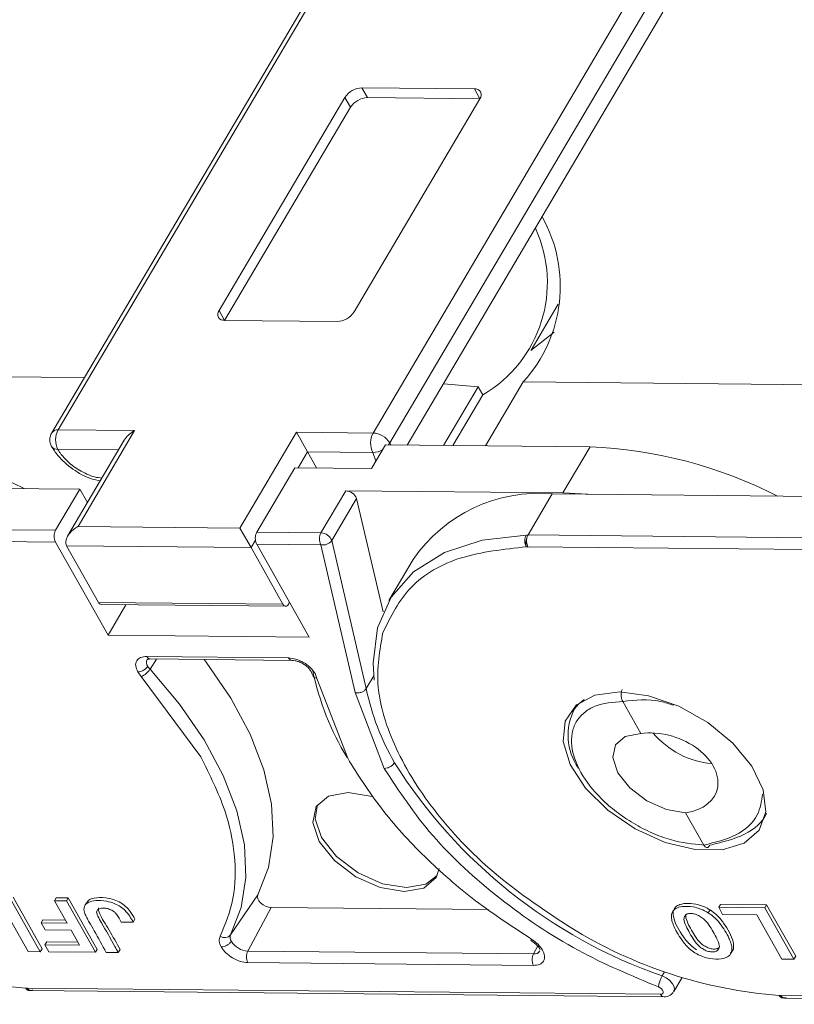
# Model space of a CAD drawing. Header units: millimetres. Extents: x 3292 to 3920, y -521 to -81.
# Tile 23 of 31: x 3680 to 3708, y -192 to -157. Entities that reach past the tile are written whole.
import ezdxf

# ---------------------------------------------------------------- set-up
doc = ezdxf.new("R2010")
doc.units = ezdxf.units.MM

msp = doc.modelspace()

# ---------------------------------------------------------------- linework, layer by layer
at = {"color": 7, "linetype": 'Continuous', "lineweight": 15}
for p, q in [((3680.94, -171.61), (3690.765, -154.981)), ((3690.535, -155.082), (3680.71, -171.712)), ((3702.195, -155.095), (3692.37, -171.724)), ((3702.804, -155.454), (3692.979, -172.084)), ((3693.611, -172.165), (3702.893, -156.456)), ((3696.05, -159.241), (3691.967, -159.2)), ((3691.967, -159.2), (3692.168, -159.556)), ((3696.05, -159.241), (3696.25, -159.596)), ((3691.352, -159.548), (3686.783, -167.28)), ((3691.552, -159.903), (3691.352, -159.548)), ((3691.682, -167.329), (3696.25, -159.596)), ((3696.25, -159.596), (3692.168, -159.556)), ((3691.552, -159.903), (3686.984, -167.636)), ((3698.108, -168.718), (3699.094, -167.049)), ((3686.783, -167.28), (3686.984, -167.636)), ((3686.984, -167.636), (3691.066, -167.676)), ((3698.938, -168.059), (3698.097, -168.736)), ((3670.473, -169.598), (3681.891, -169.712)), ((3694.924, -169.943), (3696.189, -170.053)), ((3697.823, -169.87), (3696.451, -172.193)), ((3697.823, -169.87), (3709.242, -169.984)), ((3694.933, -172.178), (3696.189, -170.053)), ((3696.35, -170.339), (3695.261, -172.182)), ((3696.189, -170.053), (3696.35, -170.339)), ((3683.716, -171.638), (3680.94, -171.61)), ((3681.663, -175.113), (3683.716, -171.638)), ((3689.594, -171.696), (3687.541, -175.172)), ((3692.37, -171.724), (3689.594, -171.696)), ((3689.995, -172.408), (3689.594, -171.696)), ((3683.339, -171.988), (3681.286, -175.463)), ((3692.32, -173.01), (3692.823, -172.157)), ((3692.823, -172.157), (3700.246, -172.231)), ((3692.979, -172.084), (3693.019, -172.159)), ((3680.933, -172.317), (3683.131, -172.339)), ((3689.655, -172.983), (3689.995, -172.408)), ((3690.324, -172.99), (3689.995, -172.408)), ((3689.995, -172.408), (3692.363, -172.431)), ((3692.363, -172.431), (3692.473, -172.751)), ((3700.246, -172.231), (3699.259, -173.9)), ((3688.151, -175.326), (3689.536, -172.982)), ((3689.536, -172.982), (3692.32, -173.01)), ((3681.732, -173.762), (3671.53, -173.66)), ((3681.732, -173.762), (3680.851, -175.253)), ((3681.732, -173.762), (3682.005, -174.246)), ((3691.38, -173.822), (3690.478, -175.349)), ((3699.259, -173.9), (3691.38, -173.822)), ((3697.995, -175.424), (3698.876, -173.932)), ((3709.083, -174.034), (3698.881, -173.932)), ((3699.259, -173.9), (3700.163, -173.945)), ((3690.872, -175.626), (3691.773, -174.1)), ((3691.773, -174.1), (3692.735, -178.217)), ((3680.851, -175.253), (3670.642, -175.152)), ((3687.541, -175.172), (3681.663, -175.113)), ((3687.942, -175.883), (3687.541, -175.172)), ((3690.478, -175.349), (3688.151, -175.326)), ((3680.847, -175.682), (3670.64, -175.58)), ((3682.752, -179.059), (3680.847, -175.682)), ((3687.942, -175.883), (3688.102, -175.612)), ((3688.147, -175.754), (3690.052, -179.131)), ((3690.474, -175.777), (3688.147, -175.754)), ((3692.125, -180.996), (3690.872, -175.626)), ((3697.924, -175.428), (3697.993, -175.424)), ((3708.202, -175.525), (3697.993, -175.424)), ((3681.247, -175.816), (3687.942, -175.883)), ((3682.406, -177.871), (3681.247, -175.816)), ((3687.942, -175.883), (3689.101, -177.937)), ((3691.727, -181.143), (3690.474, -175.777)), ((3697.991, -175.852), (3697.93, -175.852)), ((3708.197, -175.954), (3697.991, -175.852)), ((3693.829, -176.311), (3692.947, -177.805)), ((3689.101, -177.937), (3682.406, -177.871)), ((3682.508, -177.945), (3689.202, -178.012)), ((3683.404, -177.954), (3682.752, -179.059)), ((3690.052, -179.131), (3682.752, -179.059)), ((3684.159, -179.832), (3689.301, -179.883)), ((3684.177, -179.941), (3684.18, -179.936)), ((3684.51, -179.925), (3684.276, -180.297)), ((3684.282, -179.922), (3689.424, -179.973)), ((3683.958, -180.562), (3683.83, -180.39)), ((3686.12, -183.473), (3683.958, -180.562)), ((3690.267, -180.454), (3690.333, -180.626)), ((3690.333, -180.626), (3691.45, -183.526)), ((3692.125, -180.996), (3692.399, -180.532)), ((3692.777, -183.895), (3691.727, -181.143)), ((3702.093, -182.63), (3701.434, -181.462)), ((3699.77, -181.573), (3699.614, -181.837)), ((3704.373, -186.673), (3703.714, -185.505)), ((3679.304, -188.57), (3680.357, -190.438)), ((3680.813, -188.692), (3680.876, -188.585)), ((3680.876, -188.585), (3681.31, -188.59)), ((3681.247, -188.696), (3681.31, -188.59)), ((3681.31, -188.59), (3682.364, -190.458)), ((3687.202, -189.93), (3688.187, -188.483)), ((3678.951, -188.929), (3679.86, -190.54)), ((3680.295, -190.544), (3679.241, -188.676)), ((3681.247, -188.696), (3680.813, -188.692)), ((3680.813, -188.692), (3681.274, -189.508)), ((3682.301, -190.564), (3681.247, -188.696)), ((3681.973, -188.763), (3681.91, -188.87)), ((3688.668, -188.939), (3687.825, -190.521)), ((3696.563, -189.018), (3688.668, -188.939)), ((3704.977, -188.825), (3704.914, -188.932)), ((3704.914, -188.932), (3705.058, -189.188)), ((3706.591, -188.948), (3704.914, -188.932)), ((3704.977, -188.825), (3706.654, -188.842)), ((3706.591, -188.948), (3706.654, -188.842)), ((3707.645, -190.816), (3706.591, -188.948)), ((3706.654, -188.842), (3707.708, -190.71)), ((3704.6, -189.026), (3704.537, -189.132)), ((3705.058, -189.188), (3706.302, -189.201)), ((3706.302, -189.201), (3707.211, -190.812)), ((3680.385, -189.392), (3680.322, -189.499)), ((3680.467, -189.755), (3680.322, -189.499)), ((3681.274, -189.508), (3680.322, -189.499)), ((3680.385, -189.392), (3681.213, -189.401)), ((3683.23, -189.467), (3683.665, -189.471)), ((3683.665, -189.471), (3683.728, -189.365)), ((3681.419, -189.765), (3680.467, -189.755)), ((3681.722, -190.304), (3681.419, -189.765)), ((3680.463, -190.291), (3680.526, -190.184)), ((3680.608, -190.548), (3680.463, -190.291)), ((3680.463, -190.291), (3681.722, -190.304)), ((3680.526, -190.184), (3681.662, -190.196)), ((3698.191, -190.624), (3698.347, -190.332)), ((3679.86, -190.54), (3680.295, -190.544)), ((3680.295, -190.544), (3680.357, -190.438)), ((3680.608, -190.548), (3682.301, -190.564)), ((3682.301, -190.564), (3682.364, -190.458)), ((3682.691, -190.568), (3683.125, -190.573)), ((3683.125, -190.573), (3683.188, -190.466)), ((3698.191, -190.624), (3687.825, -190.521)), ((3705.355, -190.609), (3705.418, -190.502)), ((3707.645, -190.816), (3707.708, -190.71)), ((3698.193, -191.042), (3687.827, -190.939)), ((3707.211, -190.812), (3707.645, -190.816)), ((3702.948, -191.27), (3702.86, -191.42)), ((3703.283, -191.991), (3703.585, -191.481)), ((3679.825, -191.862), (3679.764, -191.861)), ((3702.805, -192.09), (3679.825, -191.862)), ((3679.948, -191.952), (3702.928, -192.18)), ((3703.304, -191.933), (3703.283, -191.991)), ((3707.175, -192.134), (3707.115, -192.133)), ((3730.155, -192.362), (3707.175, -192.134)), ((3707.298, -192.224), (3730.278, -192.452))]:
    msp.add_line(p, q, dxfattribs=at)
at = {"color": 7, "linetype": 'Continuous', "lineweight": 15, "flags": 128}
for points in [[(3692.979, -172.084), (3692.93, -172.152), (3692.925, -172.158)], [(3692.417, -180.697), (3692.374, -180.072), (3692.531, -178.794), (3693.026, -177.676), (3693.843, -176.755), (3694.958, -176.06), (3696.332, -175.612), (3697.924, -175.428)], [(3689.101, -177.937), (3689.137, -177.984), (3689.179, -178.008), (3689.224, -178.009), (3689.267, -177.986), (3689.304, -177.941), (3689.332, -177.879), (3689.336, -177.863)], [(3688.187, -188.483), (3688.576, -187.484), (3688.744, -186.381), (3688.689, -185.195), (3688.412, -183.945), (3687.917, -182.655), (3687.214, -181.347), (3686.316, -180.044), (3686.236, -179.942)], [(3687.202, -189.93), (3687.588, -188.939), (3687.754, -187.846), (3687.7, -186.669), (3687.425, -185.429), (3686.935, -184.149), (3686.237, -182.852), (3685.346, -181.56), (3684.276, -180.297)], [(3701.321, -181.116), (3702.367, -181.254), (3703.466, -181.635), (3704.518, -182.226), (3705.43, -182.975), (3706.121, -183.814), (3706.531, -184.669), (3706.621, -185.465), (3706.386, -186.13), (3705.844, -186.606), (3705.045, -186.849), (3704.059, -186.84), (3702.975, -186.577), (3701.887, -186.085), (3700.894, -185.408), (3700.083, -184.605), (3699.527, -183.748), (3699.274, -182.914), (3699.347, -182.175), (3699.74, -181.598), (3700.418, -181.234), (3701.321, -181.116)], [(3699.684, -181.73), (3699.83, -181.561), (3700.031, -181.396)], [(3703.714, -185.505), (3703.021, -185.389), (3702.31, -185.072), (3701.69, -184.602), (3701.254, -184.051), (3701.069, -183.502), (3701.164, -183.04), (3701.523, -182.734), (3702.093, -182.63)], [(3693.496, -188.362), (3692.63, -188.218), (3691.741, -187.822), (3690.966, -187.235), (3690.421, -186.546), (3690.19, -185.86), (3690.308, -185.281), (3690.758, -184.899), (3691.47, -184.77), (3692.336, -184.914), (3692.381, -184.928)], [(3690.354, -185.212), (3690.274, -185.718), (3690.505, -186.404), (3691.049, -187.093), (3691.825, -187.68), (3692.714, -188.076), (3693.58, -188.22)], [(3694.771, -187.52), (3694.658, -187.851), (3694.208, -188.234), (3693.496, -188.362)], [(3693.58, -188.22), (3694.292, -188.092), (3694.696, -187.778)], [(3688.187, -188.483), (3688.172, -188.547), (3688.186, -188.62), (3688.227, -188.698), (3688.292, -188.774), (3688.377, -188.841), (3688.473, -188.893), (3688.573, -188.927), (3688.668, -188.939)], [(3698.127, -190.095), (3698.111, -190.119), (3698.1, -190.134), (3698.095, -190.14), (3698.094, -190.139)], [(3702.86, -191.42), (3703.009, -191.492), (3703.14, -191.591), (3703.24, -191.706), (3703.297, -191.824), (3703.305, -191.932), (3703.304, -191.933)], [(3702.729, -191.824), (3702.788, -191.852), (3702.84, -191.891), (3702.879, -191.937), (3702.902, -191.984), (3702.905, -192.026), (3702.888, -192.061), (3702.854, -192.083), (3702.805, -192.09)]]:
    msp.add_lwpolyline(points, dxfattribs=at)
at = {"color": 7, "linetype": 'Continuous', "lineweight": 15}
for centre, radius, start, end in [((3691.995, -159.968), 0.769, 92.0373, 146.8179), ((3696.082, -159.457), 0.218, 320.211, 98.6442), ((3692.195, -160.324), 0.769, 92.0373, 146.8179), ((3694.007, -166.4), 5.158, 317.7133, 29.2632), ((3693.997, -166.271), 4.699, 300.0432, 24.8613), ((3686.951, -167.42), 0.218, 140.211, 278.6442), ((3691.039, -166.908), 0.769, 272.0373, 326.8179), ((3681.141, -171.966), 0.5, 149.4249, 209.4276), ((3680.913, -171.86), 0.251, 83.81, 143.7347), ((3681.619, -171.971), 0.768, 152.0331, 206.8221), ((3693.049, -172.084), 0.768, 152.0331, 206.8221), ((3692.327, -172.491), 0.768, 32.0331, 86.8221), ((3672.261, -188.278), 16.331, 62.8879, 87.7746), ((3680.905, -172.079), 0.24, 213.4737, 276.6896), ((3692.343, -171.698), 0.733, 271.5901, 301.3961), ((3699.612, -188.55), 16.331, 62.8879, 87.7746), ((3691.367, -174.258), 0.437, 21.3105, 88.2063), ((3698.382, -179.428), 5.518, 84.9102, 145.6013), ((3681.262, -175.471), 0.466, 152.0331, 206.8221), ((3688.562, -175.544), 0.466, 152.0331, 206.8221), ((3690.89, -175.567), 0.466, 152.0331, 206.8221), ((3690.465, -175.785), 0.437, 21.3105, 88.2063), ((3690.561, -175.407), 0.38, 256.8367, 324.7558), ((3698.414, -175.641), 0.473, 164.9284, 206.5629), ((3682.518, -177.824), 0.122, 202.656, 264.887), ((3684.383, -180.05), 0.234, 152.1267, 216.8181), ((3684.294, -179.777), 0.146, 202.383, 265.1601), ((3689.437, -179.827), 0.147, 202.4741, 264.2457), ((3683.7, -179.931), 0.682, 292.221, 327.543), ((3684.69, -179.906), 0.57, 209.8948, 223.2837), ((3700.35, -178.148), 10.407, 192.2476, 210.969), ((3690.371, -180.408), 0.221, 203.0502, 259.9946), ((3700.821, -179.22), 8.876, 191.5427, 210.202), ((3701.505, -182.692), 2.059, 152.1644, 215.3955), ((3704.978, -180.539), 3.202, 220.2871, 264.4174), ((3709.049, -173.69), 18.78, 212.1561, 250.7561), ((3681.056, -175.013), 16.898, 238.2774, 265.6137), ((3708.407, -175.285), 16.898, 238.2774, 265.6137), ((3686.982, -189.744), 0.289, 235.8263, 319.7248), ((3687.435, -190.026), 0.251, 157.6361, 214.6524), ((3687.867, -189.769), 0.753, 212.033, 266.8221), ((3688.246, -190.728), 0.469, 153.8942, 206.6934), ((3698.612, -190.831), 0.469, 153.8942, 206.6934), ((3698.221, -190.389), 0.238, 262.8197, 327.5993), ((3703.714, -191.921), 0.99, 149.619, 174.3706), ((3679.963, -191.802), 0.15, 203.2684, 264.289), ((3702.944, -192.029), 0.152, 203.8077, 263.7242), ((3707.313, -192.074), 0.15, 203.2684, 264.289)]:
    msp.add_arc(centre, radius, start, end, dxfattribs=at)
for centre, major_axis, ratio, start_param, end_param in [((3683.916, -171.994), (-0.616, -0.347), 0.577382, 4.712389, 5.497706), ((3681.863, -175.469), (-0.616, -0.347), 0.577382, 4.712389, 6.283185), ((3702.903, -184.067), (1.936, -0.657), 0.673766, 5.357573, 8.499166)]:
    msp.add_ellipse(centre, major_axis=major_axis, ratio=ratio, start_param=start_param, end_param=end_param, dxfattribs=at)
for points, knots in [([(3680.705, -172.212), (3680.775, -172.321), (3680.969, -172.623), (3681.458, -173.047), (3682.021, -173.372), (3682.363, -173.437), (3682.471, -173.457)], [0, 0, 0, 0, 0.187855, 0.517251, 0.847779, 1, 1, 1, 1]), ([(3682.529, -173.359), (3682.442, -173.35), (3682.267, -173.33), (3681.986, -173.219), (3681.804, -173.127), (3681.713, -173.073), (3681.701, -173.066), (3681.528, -172.961), (3681.293, -172.779), (3681.116, -172.58), (3681.039, -172.482), (3680.991, -172.415), (3680.953, -172.351), (3680.933, -172.317)], [0, 0, 0, 0, 0.143531, 0.290073, 0.436873, 0.437509, 0.442594, 0.456793, 0.729045, 0.864377, 0.871149, 0.931871, 1, 1, 1, 1]), ([(3697.957, -175.518), (3697.95, -175.541), (3697.937, -175.581), (3697.924, -175.653), (3697.917, -175.725), (3697.918, -175.797), (3697.926, -175.834), (3697.93, -175.852)], [0, 0, 0, 0, 0.200957, 0.349358, 0.590717, 0.801155, 1, 1, 1, 1]), ([(3697.993, -175.424), (3697.986, -175.435), (3697.968, -175.463), (3697.961, -175.498), (3697.957, -175.518)], [0, 0, 0, 0, 0.4175448, 1, 1, 1, 1]), ([(3697.93, -175.852), (3697.113, -175.942), (3695.444, -176.127), (3693.593, -177.208), (3693.015, -178.375), (3692.727, -178.958)], [0, 0, 0, 0, 0.324045, 0.662023, 1, 1, 1, 1]), ([(3692.727, -178.958), (3692.612, -179.599), (3692.384, -180.881), (3693.1, -183.19), (3694.592, -185.565), (3696.787, -187.848), (3698.623, -189.063), (3699.522, -189.658)], [0, 0, 0, 0, 0.196619, 0.393237, 0.598309, 0.803381, 1, 1, 1, 1]), ([(3683.83, -180.39), (3683.798, -180.316), (3683.734, -180.168), (3683.779, -179.983), (3683.919, -179.855), (3684.079, -179.84), (3684.159, -179.832)], [0, 0, 0, 0, 0.250177, 0.500521, 0.750628, 1, 1, 1, 1]), ([(3684.182, -179.937), (3684.181, -179.938), (3684.179, -179.94), (3684.214, -179.924), (3684.257, -179.923), (3684.282, -179.922)], [0, 0, 0, 0, 0.206366, 0.51494, 1, 1, 1, 1]), ([(3689.301, -179.883), (3689.391, -179.893), (3689.565, -179.911), (3689.809, -180.021), (3689.99, -180.141), (3690.148, -180.278), (3690.222, -180.387), (3690.267, -180.454)], [0, 0, 0, 0, 0.249471, 0.485923, 0.631324, 0.776361, 1, 1, 1, 1]), ([(3689.421, -179.973), (3689.461, -179.976), (3689.539, -179.981), (3689.665, -180.017), (3689.788, -180.071), (3689.903, -180.141), (3690.004, -180.224), (3690.084, -180.314), (3690.143, -180.406), (3690.159, -180.465), (3690.168, -180.494)], [0, 0, 0, 0, 0.127289, 0.253904, 0.379855, 0.505152, 0.629805, 0.753823, 0.877218, 1, 1, 1, 1]), ([(3683.83, -180.39), (3683.866, -180.386), (3683.941, -180.38), (3684.054, -180.327), (3684.144, -180.26), (3684.179, -180.213), (3684.196, -180.19)], [0, 0, 0, 0, 0.2708965, 0.5622441, 0.789076, 1, 1, 1, 1]), ([(3692.125, -180.996), (3692.11, -181.017), (3692.076, -181.064), (3692.002, -181.11), (3691.929, -181.138), (3691.864, -181.151), (3691.794, -181.155), (3691.75, -181.147), (3691.727, -181.143)], [0, 0, 0, 0, 0.1972311, 0.4291582, 0.558746, 0.6970864, 0.8441733, 1, 1, 1, 1]), ([(3701.434, -181.462), (3701.421, -181.437), (3701.401, -181.395), (3701.382, -181.319), (3701.375, -181.254), (3701.376, -181.187), (3701.383, -181.123), (3701.396, -181.07), (3701.408, -181.042), (3701.412, -181.033)], [0, 0, 0, 0, 0.204049, 0.340626, 0.499474, 0.615725, 0.75984, 0.920238, 1, 1, 1, 1]), ([(3704.373, -186.673), (3703.976, -186.634), (3703.365, -186.574), (3702.484, -186.241), (3701.815, -185.899), (3701.192, -185.478), (3700.491, -184.868), (3699.841, -184.037), (3699.555, -183.209), (3699.573, -182.607), (3699.725, -182.193), (3700.013, -181.861), (3700.526, -181.541), (3701.076, -181.493), (3701.434, -181.462)], [0, 0, 0, 0, 0.120094, 0.184653, 0.250509, 0.316292, 0.380636, 0.5, 0.619364, 0.683708, 0.749491, 0.815347, 0.879906, 1, 1, 1, 1]), ([(3701.434, -181.462), (3701.887, -181.413), (3702.493, -181.347), (3703.119, -181.55), (3703.277, -181.602)], [0, 0, 0, 0, 0.747581, 1, 1, 1, 1]), ([(3686.82, -189.983), (3687.005, -189.539), (3687.38, -188.637), (3687.397, -187.071), (3687.045, -185.336), (3686.444, -184.127), (3686.12, -183.473)], [0, 0, 0, 0, 0.244254, 0.496621, 0.728157, 1, 1, 1, 1]), ([(3691.45, -183.526), (3691.831, -184.135), (3692.595, -185.352), (3694.198, -187.103), (3696.039, -188.726), (3697.434, -189.641), (3698.127, -190.095)], [0, 0, 0, 0, 0.252852, 0.506156, 0.754853, 1, 1, 1, 1]), ([(3692.777, -183.895), (3692.814, -183.892), (3692.892, -183.885), (3693.009, -183.828), (3693.1, -183.757), (3693.134, -183.708), (3693.15, -183.685)], [0, 0, 0, 0, 0.270259, 0.562427, 0.789735, 1, 1, 1, 1]), ([(3702.729, -191.824), (3701.746, -191.412), (3699.727, -190.566), (3696.891, -188.649), (3694.401, -186.372), (3693.316, -184.717), (3692.777, -183.895)], [0, 0, 0, 0, 0.237855, 0.488911, 0.746343, 1, 1, 1, 1]), ([(3706.509, -184.824), (3706.469, -185.085), (3706.379, -185.683), (3705.61, -186.381), (3704.783, -186.576), (3704.373, -186.673)], [0, 0, 0, 0, 0.279487, 0.643591, 1, 1, 1, 1]), ([(3706.654, -185.515), (3706.653, -185.518), (3706.52, -185.844), (3705.908, -186.358), (3705.051, -186.567), (3704.623, -186.672)], [0, 0, 0, 0, 0.004958, 0.502783, 1, 1, 1, 1]), ([(3704.595, -186.675), (3704.588, -186.688), (3704.571, -186.718), (3704.539, -186.75), (3704.503, -186.764), (3704.463, -186.762), (3704.417, -186.739), (3704.388, -186.695), (3704.373, -186.673)], [0, 0, 0, 0, 0.117799, 0.292406, 0.452272, 0.572429, 0.783057, 1, 1, 1, 1]), ([(3681.98, -188.768), (3682.001, -188.736), (3682.058, -188.651), (3682.29, -188.579), (3682.61, -188.57), (3682.948, -188.645), (3683.204, -188.756), (3683.412, -188.905), (3683.593, -189.113), (3683.678, -189.272), (3683.728, -189.365)], [0, 0, 0, 0, 0.078606, 0.206939, 0.406175, 0.546878, 0.649142, 0.736313, 0.84596, 1, 1, 1, 1]), ([(3683.665, -189.471), (3683.626, -189.399), (3683.548, -189.255), (3683.396, -189.058), (3683.203, -188.9), (3682.969, -188.783), (3682.654, -188.69), (3682.324, -188.676), (3682.061, -188.73), (3681.918, -188.833), (3681.866, -188.974), (3681.898, -189.139), (3681.979, -189.31), (3682.103, -189.523), (3682.337, -189.943), (3682.544, -190.309), (3682.691, -190.568)], [0, 0, 0, 0, 0.060966, 0.122555, 0.166943, 0.211374, 0.27887, 0.373201, 0.446631, 0.499185, 0.54401, 0.599254, 0.643956, 0.689261, 0.779896, 1, 1, 1, 1]), ([(3683.125, -190.573), (3683.085, -190.501), (3682.881, -190.141), (3682.644, -189.703), (3682.401, -189.299), (3682.343, -189.156), (3682.335, -189.074), (3682.369, -189.015), (3682.453, -188.972), (3682.582, -188.96), (3682.737, -188.973), (3682.836, -189.017), (3682.886, -189.039)], [0, 0, 0, 0, 0.10516, 0.525798, 0.642954, 0.69438, 0.736747, 0.770674, 0.814759, 0.886948, 0.943322, 1, 1, 1, 1]), ([(3682.412, -188.949), (3682.411, -188.95), (3682.398, -188.966), (3682.403, -189.033), (3682.499, -189.299), (3682.82, -189.79), (3683.06, -190.23), (3683.188, -190.466)], [0, 0, 0, 0, 0.003933, 0.049021, 0.135844, 0.537241, 1, 1, 1, 1]), ([(3704.537, -189.132), (3704.447, -189.082), (3704.266, -188.983), (3703.931, -188.898), (3703.616, -188.888), (3703.349, -188.959), (3703.21, -189.101), (3703.187, -189.283), (3703.226, -189.463), (3703.305, -189.667), (3703.434, -189.91), (3703.613, -190.18), (3703.818, -190.417), (3703.984, -190.535), (3704.05, -190.581)], [0, 0, 0, 0, 0.077726, 0.155352, 0.276594, 0.36227, 0.448522, 0.525591, 0.586453, 0.64883, 0.745829, 0.844558, 0.939133, 1, 1, 1, 1]), ([(3704.113, -190.475), (3704.039, -190.422), (3703.845, -190.282), (3703.526, -189.878), (3703.291, -189.454), (3703.244, -189.088), (3703.329, -188.919), (3703.52, -188.81), (3703.809, -188.78), (3704.144, -188.818), (3704.422, -188.921), (3704.557, -189), (3704.6, -189.026)], [0, 0, 0, 0, 0.068925, 0.181835, 0.429589, 0.512717, 0.596699, 0.671038, 0.773392, 0.880953, 0.962175, 1, 1, 1, 1]), ([(3682.886, -189.039), (3682.908, -189.051), (3682.964, -189.083), (3683.055, -189.169), (3683.141, -189.302), (3683.198, -189.407), (3683.23, -189.467)], [0, 0, 0, 0, 0.120772, 0.299416, 0.603738, 1, 1, 1, 1]), ([(3703.663, -189.286), (3703.659, -189.311), (3703.641, -189.408), (3703.763, -189.698), (3703.949, -190.029), (3704.168, -190.327), (3704.355, -190.458), (3704.505, -190.528), (3704.653, -190.558), (3704.783, -190.549), (3704.877, -190.504), (3704.91, -190.452), (3704.925, -190.428)], [0, 0, 0, 0, 0.049968, 0.193018, 0.475404, 0.617015, 0.680621, 0.743737, 0.81298, 0.874323, 0.941059, 1, 1, 1, 1]), ([(3704.925, -190.428), (3704.931, -190.405), (3704.952, -190.322), (3704.848, -190.043), (3704.665, -189.716), (3704.445, -189.412), (3704.257, -189.269), (3704.106, -189.194), (3703.957, -189.154), (3703.826, -189.153), (3703.715, -189.194), (3703.681, -189.254), (3703.663, -189.286)], [0, 0, 0, 0, 0.047136, 0.170596, 0.457333, 0.600622, 0.668644, 0.736207, 0.798456, 0.860666, 0.924302, 1, 1, 1, 1]), ([(3703.726, -189.18), (3703.722, -189.205), (3703.704, -189.301), (3703.826, -189.591), (3704.012, -189.923), (3704.231, -190.221), (3704.418, -190.352), (3704.568, -190.421), (3704.715, -190.451), (3704.838, -190.446), (3704.889, -190.415), (3704.912, -190.401)], [0, 0, 0, 0, 0.054028, 0.208702, 0.514034, 0.667152, 0.735927, 0.804172, 0.879041, 0.945368, 1, 1, 1, 1]), ([(3704.05, -190.581), (3704.14, -190.631), (3704.319, -190.73), (3704.655, -190.811), (3704.974, -190.82), (3705.245, -190.744), (3705.387, -190.597), (3705.404, -190.409), (3705.36, -190.224), (3705.276, -190.02), (3705.147, -189.783), (3704.968, -189.518), (3704.764, -189.29), (3704.6, -189.175), (3704.537, -189.132)], [0, 0, 0, 0, 0.077118, 0.154064, 0.277592, 0.365915, 0.454804, 0.533143, 0.595307, 0.659002, 0.75277, 0.848192, 0.942337, 1, 1, 1, 1]), ([(3704.6, -189.026), (3704.676, -189.08), (3704.874, -189.221), (3705.193, -189.622), (3705.43, -190.045), (3705.47, -190.4), (3705.422, -190.536), (3705.354, -190.575), (3705.347, -190.579)], [0, 0, 0, 0, 0.117457, 0.305676, 0.706483, 0.844452, 0.983916, 1, 1, 1, 1]), ([(3686.861, -190.368), (3686.829, -190.296), (3686.764, -190.152), (3686.801, -190.039), (3686.82, -189.983)], [0, 0, 0, 0, 0.502524, 1, 1, 1, 1]), ([(3686.861, -190.368), (3686.898, -190.365), (3686.972, -190.359), (3687.086, -190.305), (3687.175, -190.238), (3687.211, -190.191), (3687.228, -190.169)], [0, 0, 0, 0, 0.270872, 0.562222, 0.789066, 1, 1, 1, 1]), ([(3687.827, -190.939), (3687.738, -190.929), (3687.558, -190.911), (3687.268, -190.778), (3687.061, -190.62), (3686.93, -190.478), (3686.884, -190.405), (3686.861, -190.368)], [0, 0, 0, 0, 0.249007, 0.500519, 0.750159, 0.87592, 1, 1, 1, 1]), ([(3698.094, -190.14), (3698.148, -190.174), (3698.253, -190.241), (3698.359, -190.34), (3698.424, -190.422), (3698.431, -190.461), (3698.435, -190.48)], [0, 0, 0, 0, 0.270141, 0.523627, 0.765192, 1, 1, 1, 1]), ([(3698.522, -190.484), (3698.553, -190.555), (3698.602, -190.664), (3698.595, -190.795), (3698.562, -190.884), (3698.5, -190.956), (3698.389, -191.024), (3698.27, -191.035), (3698.193, -191.042)], [0, 0, 0, 0, 0.239443, 0.3695055, 0.4999998, 0.6300625, 0.760557, 1, 1, 1, 1]), ([(3679.764, -191.861), (3679.783, -191.88), (3679.821, -191.919), (3679.888, -191.949), (3679.957, -191.956), (3679.997, -191.937), (3680.017, -191.928)], [0, 0, 0, 0, 0.244694, 0.499967, 0.74569, 1, 1, 1, 1]), ([(3679.764, -191.861), (3679.78, -191.885), (3679.803, -191.922), (3679.844, -191.945), (3679.873, -191.952), (3679.892, -191.948), (3679.899, -191.946)], [0, 0, 0, 0, 0.412463, 0.634522, 0.861308, 1, 1, 1, 1]), ([(3679.874, -191.949), (3679.874, -191.949), (3679.873, -191.949), (3679.875, -191.948), (3679.879, -191.948), (3679.882, -191.948), (3679.885, -191.948), (3679.891, -191.948), (3679.908, -191.95), (3679.921, -191.951), (3679.93, -191.951)], [0, 0, 0, 0, 0.119943, 0.250343, 0.304749, 0.354745, 0.403628, 0.455217, 0.579988, 1, 1, 1, 1]), ([(3702.928, -192.18), (3702.968, -192.177), (3703.052, -192.172), (3703.164, -192.122), (3703.256, -192.043), (3703.288, -191.97), (3703.305, -191.933)], [0, 0, 0, 0, 0.233604, 0.481005, 0.738032, 1, 1, 1, 1]), ([(3707.115, -192.133), (3707.133, -192.152), (3707.172, -192.191), (3707.239, -192.221), (3707.308, -192.228), (3707.347, -192.209), (3707.368, -192.2)], [0, 0, 0, 0, 0.244694, 0.499967, 0.74569, 1, 1, 1, 1]), ([(3707.115, -192.133), (3707.13, -192.157), (3707.154, -192.194), (3707.195, -192.217), (3707.224, -192.224), (3707.242, -192.22), (3707.249, -192.218)], [0, 0, 0, 0, 0.412463, 0.634522, 0.861308, 1, 1, 1, 1]), ([(3707.225, -192.221), (3707.225, -192.221), (3707.224, -192.221), (3707.226, -192.22), (3707.229, -192.22), (3707.232, -192.22), (3707.236, -192.22), (3707.242, -192.22), (3707.259, -192.222), (3707.271, -192.223), (3707.281, -192.223)], [0, 0, 0, 0, 0.119943, 0.250343, 0.304749, 0.354745, 0.403628, 0.455217, 0.579988, 1, 1, 1, 1])]:
    msp.add_open_spline(points, degree=3, knots=knots, dxfattribs=at)
for points in [[(3697.93, -175.852), (3697.915, -175.821), (3697.884, -175.758), (3697.87, -175.639), (3697.881, -175.52), (3697.909, -175.458), (3697.924, -175.428)], [(3698.127, -190.095), (3698.21, -190.153), (3698.376, -190.268), (3698.473, -190.412), (3698.522, -190.484)]]:
    msp.add_open_spline(points, degree=3, dxfattribs=at)

doc.saveas('drawing.dxf')
